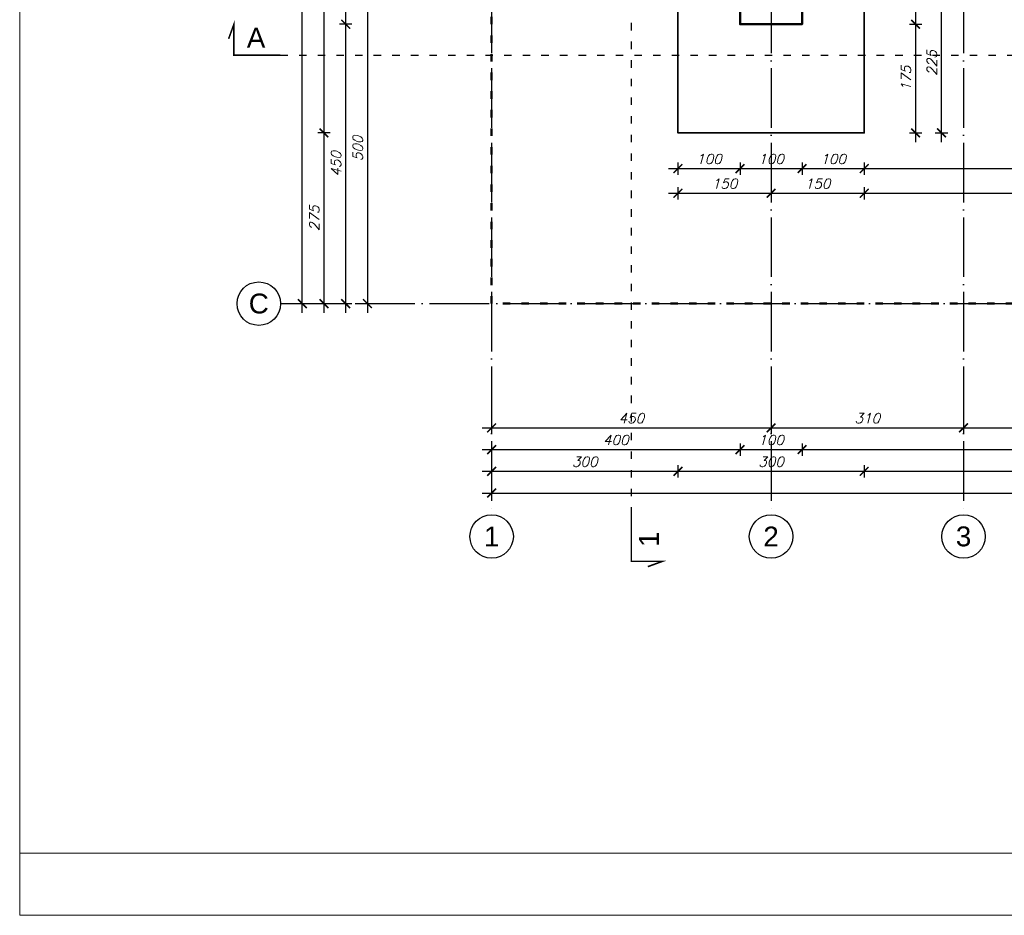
# Model space of a CAD drawing. Header units: millimetres. Extents: x 1814 to 94182, y 11562 to 49454.
# Tile 27 of 143: x 8796 to 10382, y 16813 to 18255. Entities that reach past the tile are written whole.
import ezdxf

# ---------------------------------------------------------------- set-up
doc = ezdxf.new("R2010")
doc.units = ezdxf.units.MM
doc.linetypes.add('ACAD_ISO03W100', pattern=[30, 12, -18])
doc.linetypes.add('ACAD_ISO04W100', pattern=[30, 24, -3, 0, -3])
for name, color, linetype in [('odnośnik', 140, 'Continuous'), ('opis', 50, 'Continuous'), ('osie', 40, 'ACAD_ISO04W100')]:
    doc.layers.add(name, color=color, linetype=linetype)
doc.layers.add('pomoc', color=210, linetype='Continuous', lineweight=9, plot=False)
for name, color, linetype, lineweight in [('ramka', 84, 'Continuous', 15), ('widok 0.35', 22, 'Continuous', 35), ('wymiar', 135, 'Continuous', 9), ('ściany', 7, 'Continuous', 50)]:
    doc.layers.add(name, color=color, linetype=linetype, lineweight=lineweight)
doc.styles.add('Opisowy', font='arial.ttf')
doc.styles.add('WYMIARY', font='simplex.shx', dxfattribs={"oblique": 15})
doc.dimstyles.new('1-100', dxfattribs={"dimscale": 100, "dimtxt": 0.16, "dimasz": 0.2, "dimexe": 0.1, "dimexo": 0.1, "dimgap": 0.075, "dimtad": 1, "dimrnd": 0.01, "dimzin": 9, "dimtxsty": 'WYMIARY', "dimblk": 'ARCHTICK', "dimcen": 0.2, "dimdle": 0.15, "dimadec": 1, "dimazin": 1, "dimtfac": 1, "dimtix": 1, "dimtmove": 2, "dimatfit": 3, "dimldrblk": 'ARCHTICK', "dimfxl": 0, "dimarcsym": 0})

# ---------------------------------------------------------------- blocks, each defined once
blk = doc.blocks.new('_ARCHTICK')
at = {"color": 0, "linetype": 'ByBlock', "lineweight": -2}
blk.add_solid([(0.398, 0.309), (0.309, 0.398), (-0.309, -0.398), (-0.398, -0.309)], dxfattribs=at)
blk = doc.blocks.new('*D1792')
at = {"layer": 'Defpoints', "color": 0}
for p in [(9556.3, 18298.1), (9356.3, 17798.1), (9556.3, 17798.1)]:
    blk.add_point(p, dxfattribs=at)
at = {"layer": 'wymiar', "color": 0, "lineweight": -2}
for p, q in [((9366.3, 18298.1), (9346.3, 18298.1)), ((9356.3, 18313.1), (9356.3, 17783.1)), ((9366.3, 17798.1), (9346.3, 17798.1))]:
    blk.add_line(p, q, dxfattribs=at)
at = {"layer": 'wymiar', "color": 0, "lineweight": -2, "xscale": 20, "yscale": 20, "zscale": 20}
for p, rotation in [((9356.3, 18298.1), 90), ((9356.3, 17798.1), 270)]:
    blk.add_blockref('_ARCHTICK', p, dxfattribs=dict(at, rotation=rotation))
at = {"layer": 'wymiar', "color": 0, "insert": (9340.8, 18048.1), "char_height": 16, "attachment_point": 5, "rotation": 90, "style": 'WYMIARY'}
blk.add_mtext('500', dxfattribs=at)
blk = doc.blocks.new('*D1793')
at = {"layer": 'Defpoints', "color": 0}
for p in [(9321.3, 18248.1), (9956.3, 18248.1), (9556.3, 17798.1)]:
    blk.add_point(p, dxfattribs=at)
at = {"layer": 'wymiar', "color": 0, "lineweight": -2}
for p, q in [((9321.3, 17783.1), (9321.3, 18263.1)), ((9331.3, 18248.1), (9311.3, 18248.1)), ((9331.3, 17798.1), (9311.3, 17798.1))]:
    blk.add_line(p, q, dxfattribs=at)
at = {"layer": 'wymiar', "color": 0, "lineweight": -2, "xscale": 20, "yscale": 20, "zscale": 20}
for p, rotation in [((9321.3, 18248.1), 90), ((9321.3, 17798.1), 270)]:
    blk.add_blockref('_ARCHTICK', p, dxfattribs=dict(at, rotation=rotation))
at = {"layer": 'wymiar', "color": 0, "insert": (9305.8, 18023.1), "char_height": 16, "attachment_point": 5, "rotation": 90, "style": 'WYMIARY'}
blk.add_mtext('450', dxfattribs=at)
blk = doc.blocks.new('*D1794')
at = {"layer": 'Defpoints', "color": 0}
for p in [(9321.3, 18348.1), (9956.3, 18348.1), (9956.3, 18248.1)]:
    blk.add_point(p, dxfattribs=at)
at = {"layer": 'wymiar', "color": 0, "lineweight": -2}
for p, q in [((9321.3, 18233.1), (9321.3, 18363.1)), ((9331.3, 18348.1), (9311.3, 18348.1)), ((9331.3, 18248.1), (9311.3, 18248.1))]:
    blk.add_line(p, q, dxfattribs=at)
at = {"layer": 'wymiar', "color": 0, "lineweight": -2, "xscale": 20, "yscale": 20, "zscale": 20}
for p, rotation in [((9321.3, 18348.1), 90), ((9321.3, 18248.1), 270)]:
    blk.add_blockref('_ARCHTICK', p, dxfattribs=dict(at, rotation=rotation))
at = {"layer": 'wymiar', "color": 0, "insert": (9305.8, 18298.1), "char_height": 16, "attachment_point": 5, "rotation": 90, "style": 'WYMIARY'}
blk.add_mtext('100', dxfattribs=at)
blk = doc.blocks.new('*D1797')
at = {"layer": 'Defpoints', "color": 0}
for p in [(9856.3, 18523.1), (9286.3, 18073.1), (9856.3, 18073.1)]:
    blk.add_point(p, dxfattribs=at)
at = {"layer": 'wymiar', "color": 0, "lineweight": -2}
for p, q in [((9286.3, 18538.1), (9286.3, 18058.1)), ((9296.3, 18523.1), (9276.3, 18523.1)), ((9296.3, 18073.1), (9276.3, 18073.1))]:
    blk.add_line(p, q, dxfattribs=at)
at = {"layer": 'wymiar', "color": 0, "lineweight": -2, "xscale": 20, "yscale": 20, "zscale": 20}
for p, rotation in [((9286.3, 18523.1), 90), ((9286.3, 18073.1), 270)]:
    blk.add_blockref('_ARCHTICK', p, dxfattribs=dict(at, rotation=rotation))
at = {"layer": 'wymiar', "color": 0, "insert": (9270.8, 18298.1), "char_height": 16, "attachment_point": 5, "rotation": 90, "style": 'WYMIARY'}
blk.add_mtext('450', dxfattribs=at)
blk = doc.blocks.new('*D1798')
at = {"layer": 'Defpoints', "color": 0}
for p in [(9856.3, 18073.1), (9286.3, 17798.1), (9556.3, 17798.1)]:
    blk.add_point(p, dxfattribs=at)
at = {"layer": 'wymiar', "color": 0, "lineweight": -2}
for p, q in [((9286.3, 18088.1), (9286.3, 17783.1)), ((9296.3, 18073.1), (9276.3, 18073.1)), ((9296.3, 17798.1), (9276.3, 17798.1))]:
    blk.add_line(p, q, dxfattribs=at)
at = {"layer": 'wymiar', "color": 0, "lineweight": -2, "xscale": 20, "yscale": 20, "zscale": 20}
for p, rotation in [((9286.3, 18073.1), 90), ((9286.3, 17798.1), 270)]:
    blk.add_blockref('_ARCHTICK', p, dxfattribs=dict(at, rotation=rotation))
at = {"layer": 'wymiar', "color": 0, "insert": (9270.8, 17935.6), "char_height": 16, "attachment_point": 5, "rotation": 90, "style": 'WYMIARY'}
blk.add_mtext('275', dxfattribs=at)
blk = doc.blocks.new('*D1799')
at = {"layer": 'Defpoints', "color": 0}
for p in [(9251.3, 18798.1), (9556.3, 18798.1), (9556.3, 17798.1)]:
    blk.add_point(p, dxfattribs=at)
at = {"layer": 'wymiar', "color": 0, "lineweight": -2}
for p, q in [((9251.3, 17783.1), (9251.3, 18813.1)), ((9261.3, 18798.1), (9241.3, 18798.1)), ((9261.3, 17798.1), (9241.3, 17798.1))]:
    blk.add_line(p, q, dxfattribs=at)
at = {"layer": 'wymiar', "color": 0, "lineweight": -2, "xscale": 20, "yscale": 20, "zscale": 20}
for p, rotation in [((9251.3, 18798.1), 90), ((9251.3, 17798.1), 270)]:
    blk.add_blockref('_ARCHTICK', p, dxfattribs=dict(at, rotation=rotation))
at = {"layer": 'wymiar', "color": 0, "insert": (9235.8, 18298.1), "char_height": 16, "attachment_point": 5, "rotation": 90, "style": 'WYMIARY'}
blk.add_mtext('1000', dxfattribs=at)
blk = doc.blocks.new('*D1814')
at = {"layer": 'Defpoints', "color": 0}
for p in [(9556.3, 17798.1), (10006.3, 17798.1), (10006.3, 17598.1)]:
    blk.add_point(p, dxfattribs=at)
at = {"layer": 'wymiar', "color": 0, "lineweight": -2}
for p, q in [((9556.3, 17608.1), (9556.3, 17588.1)), ((10006.3, 17608.1), (10006.3, 17588.1)), ((9541.3, 17598.1), (10021.3, 17598.1))]:
    blk.add_line(p, q, dxfattribs=at)
at = {"layer": 'wymiar', "color": 0, "lineweight": -2, "xscale": 20, "yscale": 20, "zscale": 20, "rotation": 180}
blk.add_blockref('_ARCHTICK', (9556.3, 17598.1), dxfattribs=at)
at = {"layer": 'wymiar', "color": 0, "lineweight": -2, "xscale": 20, "yscale": 20, "zscale": 20}
blk.add_blockref('_ARCHTICK', (10006.3, 17598.1), dxfattribs=at)
at = {"layer": 'wymiar', "color": 0, "insert": (9781.3, 17613.6), "char_height": 16, "attachment_point": 5, "style": 'WYMIARY'}
blk.add_mtext('450', dxfattribs=at)
blk = doc.blocks.new('*D1815')
at = {"layer": 'Defpoints', "color": 0}
for p in [(10006.3, 17798.1), (10316.3, 17798.1), (10316.3, 17598.1)]:
    blk.add_point(p, dxfattribs=at)
at = {"layer": 'wymiar', "color": 0, "lineweight": -2}
for p, q in [((10006.3, 17608.1), (10006.3, 17588.1)), ((10316.3, 17608.1), (10316.3, 17588.1)), ((9991.3, 17598.1), (10331.3, 17598.1))]:
    blk.add_line(p, q, dxfattribs=at)
at = {"layer": 'wymiar', "color": 0, "lineweight": -2, "xscale": 20, "yscale": 20, "zscale": 20, "rotation": 180}
blk.add_blockref('_ARCHTICK', (10006.3, 17598.1), dxfattribs=at)
at = {"layer": 'wymiar', "color": 0, "lineweight": -2, "xscale": 20, "yscale": 20, "zscale": 20}
blk.add_blockref('_ARCHTICK', (10316.3, 17598.1), dxfattribs=at)
at = {"layer": 'wymiar', "color": 0, "insert": (10161.3, 17613.6), "char_height": 16, "attachment_point": 5, "style": 'WYMIARY'}
blk.add_mtext('310', dxfattribs=at)
blk = doc.blocks.new('*D1817')
at = {"layer": 'Defpoints', "color": 0}
for p in [(9956.3, 18248.1), (9556.3, 17798.1), (9956.3, 17563.1)]:
    blk.add_point(p, dxfattribs=at)
at = {"layer": 'wymiar', "color": 0, "lineweight": -2}
for p, q in [((9556.3, 17573.1), (9556.3, 17553.1)), ((9956.3, 17573.1), (9956.3, 17553.1)), ((9541.3, 17563.1), (9971.3, 17563.1))]:
    blk.add_line(p, q, dxfattribs=at)
at = {"layer": 'wymiar', "color": 0, "lineweight": -2, "xscale": 20, "yscale": 20, "zscale": 20, "rotation": 180}
blk.add_blockref('_ARCHTICK', (9556.3, 17563.1), dxfattribs=at)
at = {"layer": 'wymiar', "color": 0, "lineweight": -2, "xscale": 20, "yscale": 20, "zscale": 20}
blk.add_blockref('_ARCHTICK', (9956.3, 17563.1), dxfattribs=at)
at = {"layer": 'wymiar', "color": 0, "insert": (9756.3, 17578.6), "char_height": 16, "attachment_point": 5, "style": 'WYMIARY'}
blk.add_mtext('400', dxfattribs=at)
blk = doc.blocks.new('*D1809')
at = {"layer": 'Defpoints', "color": 0}
for p in [(9956.3, 18248.1), (10056.3, 18248.1), (10056.3, 17563.1)]:
    blk.add_point(p, dxfattribs=at)
at = {"layer": 'wymiar', "color": 0, "lineweight": -2}
for p, q in [((9956.3, 17573.1), (9956.3, 17553.1)), ((10056.3, 17573.1), (10056.3, 17553.1)), ((9941.3, 17563.1), (10071.3, 17563.1))]:
    blk.add_line(p, q, dxfattribs=at)
at = {"layer": 'wymiar', "color": 0, "lineweight": -2, "xscale": 20, "yscale": 20, "zscale": 20, "rotation": 180}
blk.add_blockref('_ARCHTICK', (9956.3, 17563.1), dxfattribs=at)
at = {"layer": 'wymiar', "color": 0, "lineweight": -2, "xscale": 20, "yscale": 20, "zscale": 20}
blk.add_blockref('_ARCHTICK', (10056.3, 17563.1), dxfattribs=at)
at = {"layer": 'wymiar', "color": 0, "insert": (10006.3, 17578.6), "char_height": 16, "attachment_point": 5, "style": 'WYMIARY'}
blk.add_mtext('100', dxfattribs=at)
blk = doc.blocks.new('*D1810')
at = {"layer": 'Defpoints', "color": 0}
for p in [(10056.3, 18248.1), (10886.3, 18248.1), (10886.3, 17563.1)]:
    blk.add_point(p, dxfattribs=at)
at = {"layer": 'wymiar', "color": 0, "lineweight": -2}
for p, q in [((10056.3, 17573.1), (10056.3, 17553.1)), ((10886.3, 17573.1), (10886.3, 17553.1)), ((10041.3, 17563.1), (10901.3, 17563.1))]:
    blk.add_line(p, q, dxfattribs=at)
at = {"layer": 'wymiar', "color": 0, "lineweight": -2, "xscale": 20, "yscale": 20, "zscale": 20, "rotation": 180}
blk.add_blockref('_ARCHTICK', (10056.3, 17563.1), dxfattribs=at)
at = {"layer": 'wymiar', "color": 0, "lineweight": -2, "xscale": 20, "yscale": 20, "zscale": 20}
blk.add_blockref('_ARCHTICK', (10886.3, 17563.1), dxfattribs=at)
at = {"layer": 'wymiar', "color": 0, "insert": (10471.3, 17578.6), "char_height": 16, "attachment_point": 5, "style": 'WYMIARY'}
blk.add_mtext('830', dxfattribs=at)
blk = doc.blocks.new('*D1818')
at = {"layer": 'Defpoints', "color": 0}
for p in [(9856.3, 18073.1), (9556.3, 17798.1), (9856.3, 17528.1)]:
    blk.add_point(p, dxfattribs=at)
at = {"layer": 'wymiar', "color": 0, "lineweight": -2}
for p, q in [((9556.3, 17538.1), (9556.3, 17518.1)), ((9856.3, 17538.1), (9856.3, 17518.1)), ((9541.3, 17528.1), (9871.3, 17528.1))]:
    blk.add_line(p, q, dxfattribs=at)
at = {"layer": 'wymiar', "color": 0, "lineweight": -2, "xscale": 20, "yscale": 20, "zscale": 20, "rotation": 180}
blk.add_blockref('_ARCHTICK', (9556.3, 17528.1), dxfattribs=at)
at = {"layer": 'wymiar', "color": 0, "lineweight": -2, "xscale": 20, "yscale": 20, "zscale": 20}
blk.add_blockref('_ARCHTICK', (9856.3, 17528.1), dxfattribs=at)
at = {"layer": 'wymiar', "color": 0, "insert": (9706.3, 17543.6), "char_height": 16, "attachment_point": 5, "style": 'WYMIARY'}
blk.add_mtext('300', dxfattribs=at)
blk = doc.blocks.new('*D1819')
at = {"layer": 'Defpoints', "color": 0}
for p in [(9856.3, 18073.1), (10156.3, 18073.1), (10156.3, 17528.1)]:
    blk.add_point(p, dxfattribs=at)
at = {"layer": 'wymiar', "color": 0, "lineweight": -2}
for p, q in [((9856.3, 17538.1), (9856.3, 17518.1)), ((10156.3, 17538.1), (10156.3, 17518.1)), ((9841.3, 17528.1), (10171.3, 17528.1))]:
    blk.add_line(p, q, dxfattribs=at)
at = {"layer": 'wymiar', "color": 0, "lineweight": -2, "xscale": 20, "yscale": 20, "zscale": 20, "rotation": 180}
blk.add_blockref('_ARCHTICK', (9856.3, 17528.1), dxfattribs=at)
at = {"layer": 'wymiar', "color": 0, "lineweight": -2, "xscale": 20, "yscale": 20, "zscale": 20}
blk.add_blockref('_ARCHTICK', (10156.3, 17528.1), dxfattribs=at)
at = {"layer": 'wymiar', "color": 0, "insert": (10006.3, 17543.6), "char_height": 16, "attachment_point": 5, "style": 'WYMIARY'}
blk.add_mtext('300', dxfattribs=at)
blk = doc.blocks.new('*D1820')
at = {"layer": 'Defpoints', "color": 0}
for p in [(10156.3, 18073.1), (10786.3, 18073.1), (10786.3, 17528.1)]:
    blk.add_point(p, dxfattribs=at)
at = {"layer": 'wymiar', "color": 0, "lineweight": -2}
for p, q in [((10156.3, 17538.1), (10156.3, 17518.1)), ((10786.3, 17538.1), (10786.3, 17518.1)), ((10141.3, 17528.1), (10801.3, 17528.1))]:
    blk.add_line(p, q, dxfattribs=at)
at = {"layer": 'wymiar', "color": 0, "lineweight": -2, "xscale": 20, "yscale": 20, "zscale": 20, "rotation": 180}
blk.add_blockref('_ARCHTICK', (10156.3, 17528.1), dxfattribs=at)
at = {"layer": 'wymiar', "color": 0, "lineweight": -2, "xscale": 20, "yscale": 20, "zscale": 20}
blk.add_blockref('_ARCHTICK', (10786.3, 17528.1), dxfattribs=at)
at = {"layer": 'wymiar', "color": 0, "insert": (10471.3, 17543.6), "char_height": 16, "attachment_point": 5, "style": 'WYMIARY'}
blk.add_mtext('630', dxfattribs=at)
blk = doc.blocks.new('*D1813')
at = {"layer": 'Defpoints', "color": 0}
for p in [(9556.3, 17798.1), (11386.3, 17798.1), (11386.3, 17493.1)]:
    blk.add_point(p, dxfattribs=at)
at = {"layer": 'wymiar', "color": 0, "lineweight": -2}
for p, q in [((9541.3, 17493.1), (11401.3, 17493.1)), ((9556.3, 17503.1), (9556.3, 17483.1)), ((11386.3, 17503.1), (11386.3, 17483.1))]:
    blk.add_line(p, q, dxfattribs=at)
at = {"layer": 'wymiar', "color": 0, "lineweight": -2, "xscale": 20, "yscale": 20, "zscale": 20, "rotation": 180}
blk.add_blockref('_ARCHTICK', (9556.3, 17493.1), dxfattribs=at)
at = {"layer": 'wymiar', "color": 0, "lineweight": -2, "xscale": 20, "yscale": 20, "zscale": 20}
blk.add_blockref('_ARCHTICK', (11386.3, 17493.1), dxfattribs=at)
at = {"layer": 'wymiar', "color": 0, "insert": (10471.3, 17508.6), "char_height": 16, "attachment_point": 5, "style": 'WYMIARY'}
blk.add_mtext('1830', dxfattribs=at)
blk = doc.blocks.new('*D1823')
at = {"layer": 'Defpoints', "color": 0}
for p in [(9956.3, 18248.1), (9856.3, 18073.1), (9956.3, 18015.6)]:
    blk.add_point(p, dxfattribs=at)
at = {"layer": 'wymiar', "color": 0, "lineweight": -2}
for p, q in [((9841.3, 18015.6), (9971.3, 18015.6)), ((9856.3, 18025.6), (9856.3, 18005.6)), ((9956.3, 18025.6), (9956.3, 18005.6))]:
    blk.add_line(p, q, dxfattribs=at)
at = {"layer": 'wymiar', "color": 0, "lineweight": -2, "xscale": 20, "yscale": 20, "zscale": 20, "rotation": 180}
blk.add_blockref('_ARCHTICK', (9856.3, 18015.6), dxfattribs=at)
at = {"layer": 'wymiar', "color": 0, "lineweight": -2, "xscale": 20, "yscale": 20, "zscale": 20}
blk.add_blockref('_ARCHTICK', (9956.3, 18015.6), dxfattribs=at)
at = {"layer": 'wymiar', "color": 0, "insert": (9906.3, 18031.1), "char_height": 16, "attachment_point": 5, "style": 'WYMIARY'}
blk.add_mtext('100', dxfattribs=at)
blk = doc.blocks.new('*D1824')
at = {"layer": 'Defpoints', "color": 0}
for p in [(9956.3, 18248.1), (10056.3, 18248.1), (10056.3, 18015.6)]:
    blk.add_point(p, dxfattribs=at)
at = {"layer": 'wymiar', "color": 0, "lineweight": -2}
for p, q in [((9941.3, 18015.6), (10071.3, 18015.6)), ((9956.3, 18025.6), (9956.3, 18005.6)), ((10056.3, 18025.6), (10056.3, 18005.6))]:
    blk.add_line(p, q, dxfattribs=at)
at = {"layer": 'wymiar', "color": 0, "lineweight": -2, "xscale": 20, "yscale": 20, "zscale": 20, "rotation": 180}
blk.add_blockref('_ARCHTICK', (9956.3, 18015.6), dxfattribs=at)
at = {"layer": 'wymiar', "color": 0, "lineweight": -2, "xscale": 20, "yscale": 20, "zscale": 20}
blk.add_blockref('_ARCHTICK', (10056.3, 18015.6), dxfattribs=at)
at = {"layer": 'wymiar', "color": 0, "insert": (10006.3, 18031.1), "char_height": 16, "attachment_point": 5, "style": 'WYMIARY'}
blk.add_mtext('100', dxfattribs=at)
blk = doc.blocks.new('*D1825')
at = {"layer": 'Defpoints', "color": 0}
for p in [(10056.3, 18248.1), (10156.3, 18073.1), (10156.3, 18015.6)]:
    blk.add_point(p, dxfattribs=at)
at = {"layer": 'wymiar', "color": 0, "lineweight": -2}
for p, q in [((10041.3, 18015.6), (10171.3, 18015.6)), ((10056.3, 18025.6), (10056.3, 18005.6)), ((10156.3, 18025.6), (10156.3, 18005.6))]:
    blk.add_line(p, q, dxfattribs=at)
at = {"layer": 'wymiar', "color": 0, "lineweight": -2, "xscale": 20, "yscale": 20, "zscale": 20, "rotation": 180}
blk.add_blockref('_ARCHTICK', (10056.3, 18015.6), dxfattribs=at)
at = {"layer": 'wymiar', "color": 0, "lineweight": -2, "xscale": 20, "yscale": 20, "zscale": 20}
blk.add_blockref('_ARCHTICK', (10156.3, 18015.6), dxfattribs=at)
at = {"layer": 'wymiar', "color": 0, "insert": (10106.3, 18031.1), "char_height": 16, "attachment_point": 5, "style": 'WYMIARY'}
blk.add_mtext('100', dxfattribs=at)
blk = doc.blocks.new('*D1826')
at = {"layer": 'Defpoints', "color": 0}
for p in [(10156.3, 18073.1), (10786.3, 18073.1), (10786.3, 18015.6)]:
    blk.add_point(p, dxfattribs=at)
at = {"layer": 'wymiar', "color": 0, "lineweight": -2}
for p, q in [((10141.3, 18015.6), (10801.3, 18015.6)), ((10156.3, 18025.6), (10156.3, 18005.6)), ((10786.3, 18025.6), (10786.3, 18005.6))]:
    blk.add_line(p, q, dxfattribs=at)
at = {"layer": 'wymiar', "color": 0, "lineweight": -2, "xscale": 20, "yscale": 20, "zscale": 20, "rotation": 180}
blk.add_blockref('_ARCHTICK', (10156.3, 18015.6), dxfattribs=at)
at = {"layer": 'wymiar', "color": 0, "lineweight": -2, "xscale": 20, "yscale": 20, "zscale": 20}
blk.add_blockref('_ARCHTICK', (10786.3, 18015.6), dxfattribs=at)
at = {"layer": 'wymiar', "color": 0, "insert": (10471.3, 18031.1), "char_height": 16, "attachment_point": 5, "style": 'WYMIARY'}
blk.add_mtext('630', dxfattribs=at)
blk = doc.blocks.new('*D1830')
at = {"layer": 'Defpoints', "color": 0}
for p in [(9856.3, 18073.1), (10006.3, 18073.1), (10006.3, 17975.9)]:
    blk.add_point(p, dxfattribs=at)
at = {"layer": 'wymiar', "color": 0, "lineweight": -2}
for p, q in [((9856.3, 17985.9), (9856.3, 17965.9)), ((10006.3, 17985.9), (10006.3, 17965.9)), ((9841.3, 17975.9), (10021.3, 17975.9))]:
    blk.add_line(p, q, dxfattribs=at)
at = {"layer": 'wymiar', "color": 0, "lineweight": -2, "xscale": 20, "yscale": 20, "zscale": 20, "rotation": 180}
blk.add_blockref('_ARCHTICK', (9856.3, 17975.9), dxfattribs=at)
at = {"layer": 'wymiar', "color": 0, "lineweight": -2, "xscale": 20, "yscale": 20, "zscale": 20}
blk.add_blockref('_ARCHTICK', (10006.3, 17975.9), dxfattribs=at)
at = {"layer": 'wymiar', "color": 0, "insert": (9931.3, 17991.4), "char_height": 16, "attachment_point": 5, "style": 'WYMIARY'}
blk.add_mtext('150', dxfattribs=at)
blk = doc.blocks.new('*D1831')
at = {"layer": 'Defpoints', "color": 0}
for p in [(10006.3, 18073.1), (10156.3, 18073.1), (10156.3, 17975.9)]:
    blk.add_point(p, dxfattribs=at)
at = {"layer": 'wymiar', "color": 0, "lineweight": -2}
for p, q in [((10006.3, 17985.9), (10006.3, 17965.9)), ((10156.3, 17985.9), (10156.3, 17965.9)), ((9991.3, 17975.9), (10171.3, 17975.9))]:
    blk.add_line(p, q, dxfattribs=at)
at = {"layer": 'wymiar', "color": 0, "lineweight": -2, "xscale": 20, "yscale": 20, "zscale": 20, "rotation": 180}
blk.add_blockref('_ARCHTICK', (10006.3, 17975.9), dxfattribs=at)
at = {"layer": 'wymiar', "color": 0, "lineweight": -2, "xscale": 20, "yscale": 20, "zscale": 20}
blk.add_blockref('_ARCHTICK', (10156.3, 17975.9), dxfattribs=at)
at = {"layer": 'wymiar', "color": 0, "insert": (10081.3, 17991.4), "char_height": 16, "attachment_point": 5, "style": 'WYMIARY'}
blk.add_mtext('150', dxfattribs=at)
blk = doc.blocks.new('*D1832')
at = {"layer": 'Defpoints', "color": 0}
for p in [(10156.3, 18073.1), (10786.3, 18073.1), (10786.3, 17975.9)]:
    blk.add_point(p, dxfattribs=at)
at = {"layer": 'wymiar', "color": 0, "lineweight": -2}
for p, q in [((10156.3, 17985.9), (10156.3, 17965.9)), ((10786.3, 17985.9), (10786.3, 17965.9)), ((10141.3, 17975.9), (10801.3, 17975.9))]:
    blk.add_line(p, q, dxfattribs=at)
at = {"layer": 'wymiar', "color": 0, "lineweight": -2, "xscale": 20, "yscale": 20, "zscale": 20, "rotation": 180}
blk.add_blockref('_ARCHTICK', (10156.3, 17975.9), dxfattribs=at)
at = {"layer": 'wymiar', "color": 0, "lineweight": -2, "xscale": 20, "yscale": 20, "zscale": 20}
blk.add_blockref('_ARCHTICK', (10786.3, 17975.9), dxfattribs=at)
at = {"layer": 'wymiar', "color": 0, "insert": (10471.3, 17991.4), "char_height": 16, "attachment_point": 5, "style": 'WYMIARY'}
blk.add_mtext('630', dxfattribs=at)
blk = doc.blocks.new('*D1836')
at = {"layer": 'Defpoints', "color": 0}
for p in [(10056.3, 18348.1), (10056.3, 18248.1), (10239.1, 18248.1)]:
    blk.add_point(p, dxfattribs=at)
at = {"layer": 'wymiar', "color": 0, "lineweight": -2}
for p, q in [((10239.1, 18363.1), (10239.1, 18233.1)), ((10229.1, 18348.1), (10249.1, 18348.1)), ((10229.1, 18248.1), (10249.1, 18248.1))]:
    blk.add_line(p, q, dxfattribs=at)
at = {"layer": 'wymiar', "color": 0, "lineweight": -2, "xscale": 20, "yscale": 20, "zscale": 20}
for p, rotation in [((10239.1, 18348.1), 90), ((10239.1, 18248.1), 270)]:
    blk.add_blockref('_ARCHTICK', p, dxfattribs=dict(at, rotation=rotation))
at = {"layer": 'wymiar', "color": 0, "insert": (10223.6, 18298.1), "char_height": 16, "attachment_point": 5, "rotation": 90, "style": 'WYMIARY'}
blk.add_mtext('100', dxfattribs=at)
blk = doc.blocks.new('*D1837')
at = {"layer": 'Defpoints', "color": 0}
for p in [(10056.3, 18248.1), (10156.3, 18073.1), (10239.1, 18073.1)]:
    blk.add_point(p, dxfattribs=at)
at = {"layer": 'wymiar', "color": 0, "lineweight": -2}
for p, q in [((10239.1, 18263.1), (10239.1, 18058.1)), ((10229.1, 18248.1), (10249.1, 18248.1)), ((10229.1, 18073.1), (10249.1, 18073.1))]:
    blk.add_line(p, q, dxfattribs=at)
at = {"layer": 'wymiar', "color": 0, "lineweight": -2, "xscale": 20, "yscale": 20, "zscale": 20}
for p, rotation in [((10239.1, 18248.1), 90), ((10239.1, 18073.1), 270)]:
    blk.add_blockref('_ARCHTICK', p, dxfattribs=dict(at, rotation=rotation))
at = {"layer": 'wymiar', "color": 0, "insert": (10223.6, 18160.6), "char_height": 16, "attachment_point": 5, "rotation": 90, "style": 'WYMIARY'}
blk.add_mtext('175', dxfattribs=at)
blk = doc.blocks.new('*D1838')
at = {"layer": 'Defpoints', "color": 0}
for p in [(10156.3, 18298.1), (10280.8, 18298.1), (10156.3, 18073.1)]:
    blk.add_point(p, dxfattribs=at)
at = {"layer": 'wymiar', "color": 0, "lineweight": -2}
for p, q in [((10270.8, 18298.1), (10290.8, 18298.1)), ((10280.8, 18058.1), (10280.8, 18313.1)), ((10270.8, 18073.1), (10290.8, 18073.1))]:
    blk.add_line(p, q, dxfattribs=at)
at = {"layer": 'wymiar', "color": 0, "lineweight": -2, "xscale": 20, "yscale": 20, "zscale": 20}
for p, rotation in [((10280.8, 18298.1), 90), ((10280.8, 18073.1), 270)]:
    blk.add_blockref('_ARCHTICK', p, dxfattribs=dict(at, rotation=rotation))
at = {"layer": 'wymiar', "color": 0, "insert": (10265.3, 18185.6), "char_height": 16, "attachment_point": 5, "rotation": 90, "style": 'WYMIARY'}
blk.add_mtext('225', dxfattribs=at)
blk = doc.blocks.new('*D1908')
at = {"layer": 'Defpoints', "color": 0}
for p in [(10316.3, 17798.1), (10626.3, 17798.1), (10626.3, 17598.1)]:
    blk.add_point(p, dxfattribs=at)
at = {"layer": 'wymiar', "color": 0, "lineweight": -2}
for p, q in [((10316.3, 17608.1), (10316.3, 17588.1)), ((10626.3, 17608.1), (10626.3, 17588.1)), ((10301.3, 17598.1), (10641.3, 17598.1))]:
    blk.add_line(p, q, dxfattribs=at)
at = {"layer": 'wymiar', "color": 0, "lineweight": -2, "xscale": 20, "yscale": 20, "zscale": 20, "rotation": 180}
blk.add_blockref('_ARCHTICK', (10316.3, 17598.1), dxfattribs=at)
at = {"layer": 'wymiar', "color": 0, "lineweight": -2, "xscale": 20, "yscale": 20, "zscale": 20}
blk.add_blockref('_ARCHTICK', (10626.3, 17598.1), dxfattribs=at)
at = {"layer": 'wymiar', "color": 0, "insert": (10471.3, 17613.6), "char_height": 16, "attachment_point": 5, "style": 'WYMIARY'}
blk.add_mtext('310', dxfattribs=at)

msp = doc.modelspace()

# ---------------------------------------------------------------- linework, layer by layer
at = {"layer": 'odnośnik', "linetype": 'ACAD_ISO03W100'}
for p, q in [((9781.286, 17458.122), (9781.286, 19138.122)), ((9216.286, 18198.122), (11726.286, 18198.122))]:
    msp.add_line(p, q, dxfattribs=at)
at = {"layer": 'odnośnik', "const_width": 2.5}
for points in [[(9216.286, 18198.122), (9141.286, 18198.122), (9141.286, 18248.122), (9132.735, 18224.629)], [(9781.286, 17458.122), (9781.286, 17383.122), (9831.286, 17383.122), (9807.793, 17374.571)]]:
    msp.add_lwpolyline(points, dxfattribs=at)
at = {"layer": 'odnośnik'}
for centre in [(9181.286, 17798.122), (9556.286, 17423.122), (10006.286, 17423.122), (10316.286, 17423.122)]:
    msp.add_circle(centre, 35, dxfattribs=at)
at = {"layer": 'osie', "ltscale": 4}
for p, q in [((9556.286, 19138.122), (9556.286, 17458.122)), ((10006.286, 19138.122), (10006.286, 17458.122)), ((10316.286, 19138.122), (10316.286, 17458.122)), ((9216.286, 17798.122), (11726.286, 17798.122))]:
    msp.add_line(p, q, dxfattribs=at)
at = {"layer": 'pomoc'}
msp.add_lwpolyline([(8796.286, 19783.122), (12996.286, 19783.122), (12996.286, 16813.122), (8796.286, 16813.122)], close=True, dxfattribs=at)
at = {"layer": 'ramka', "linetype": 'Continuous'}
msp.add_line((12896.286, 16913.122), (8796.286, 16913.122), dxfattribs=at)
at = {"layer": 'widok 0.35'}
msp.add_lwpolyline([(9856.286, 18523.122), (10156.286, 18523.122), (10156.286, 18073.122), (9856.286, 18073.122)], close=True, dxfattribs=at)
at = {"layer": 'ściany', "linetype": 'ACAD_ISO03W100'}
msp.add_lwpolyline([(9556.286, 18798.122), (11386.286, 18798.122), (11386.286, 17798.122), (9556.286, 17798.122)], close=True, dxfattribs=at)
at = {"layer": 'ściany'}
msp.add_lwpolyline([(9956.286, 18348.122), (10056.286, 18348.122), (10056.286, 18248.122), (9956.286, 18248.122)], close=True, dxfattribs=at)

# ---------------------------------------------------------------- texts
at = {"layer": 'opis', "char_height": 32, "attachment_point": 5, "style": 'Opisowy'}
for s, insert in [('A', (9176.946, 18226.398)), ('C', (9181.278, 17798.116)), ('1', (9556.278, 17423.128)), ('2', (10006.278, 17423.128)), ('3', (10316.278, 17423.116))]:
    msp.add_mtext_dynamic_manual_height_columns(s, width=69.04878, gutter_width=80, heights=[35.062], dxfattribs=dict(at, insert=insert))
at = {"layer": 'opis', "insert": (9809.562, 17418.782), "char_height": 32, "attachment_point": 5, "rotation": 90, "style": 'Opisowy'}
msp.add_mtext_dynamic_manual_height_columns('1', width=69.04878, gutter_width=80, heights=[35.062], dxfattribs=at)

# ---------------------------------------------------------------- dimensions: what is measured, and where the dimension line sits
at = {"layer": 'wymiar'}
for base, p1, p2, picture, middle in [((9251.286, 18798.122), (9556.286, 17798.122), (9556.286, 18798.122), '*D1799', (9235.786, 18298.122)), ((9286.286, 18073.122), (9856.286, 18523.122), (9856.286, 18073.122), '*D1797', (9270.786, 18298.122)), ((9321.286, 18348.122), (9956.286, 18248.122), (9956.286, 18348.122), '*D1794', (9305.786, 18298.122)), ((10239.143, 18248.122), (10056.286, 18348.122), (10056.286, 18248.122), '*D1836', (10223.643, 18298.122)), ((9356.286, 17798.122), (9556.286, 18298.122), (9556.286, 17798.122), '*D1792', (9340.786, 18048.122)), ((10280.826, 18298.122), (10156.286, 18073.122), (10156.286, 18298.122), '*D1838', (10265.326, 18185.622)), ((9321.286, 18248.122), (9556.286, 17798.122), (9956.286, 18248.122), '*D1793', (9305.786, 18023.122)), ((10239.143, 18073.122), (10056.286, 18248.122), (10156.286, 18073.122), '*D1837', (10223.643, 18160.622)), ((9286.286, 17798.122), (9856.286, 18073.122), (9556.286, 17798.122), '*D1798', (9270.786, 17935.622))]:
    dim = msp.add_linear_dim(base=base, p1=p1, p2=p2, angle=90, dimstyle='1-100', dxfattribs=at)
    dim.commit()
    dim.dimension.update_dxf_attribs({"geometry": picture, "text_midpoint": middle})
for base, p1, p2, picture, middle in [((9956.286, 17563.122), (9556.286, 17798.122), (9956.286, 18248.122), '*D1817', (9756.286, 17578.622)), ((9956.286, 18015.609), (9856.286, 18073.122), (9956.286, 18248.122), '*D1823', (9906.286, 18031.109)), ((10056.286, 17563.122), (9956.286, 18248.122), (10056.286, 18248.122), '*D1809', (10006.286, 17578.622)), ((10056.286, 18015.609), (9956.286, 18248.122), (10056.286, 18248.122), '*D1824', (10006.286, 18031.109)), ((10886.286, 17563.122), (10056.286, 18248.122), (10886.286, 18248.122), '*D1810', (10471.286, 17578.622)), ((10156.286, 18015.609), (10056.286, 18248.122), (10156.286, 18073.122), '*D1825', (10106.286, 18031.109)), ((9856.286, 17528.122), (9556.286, 17798.122), (9856.286, 18073.122), '*D1818', (9706.286, 17543.622)), ((10156.286, 17528.122), (9856.286, 18073.122), (10156.286, 18073.122), '*D1819', (10006.286, 17543.622)), ((10006.286, 17975.855), (9856.286, 18073.122), (10006.286, 18073.122), '*D1830', (9931.286, 17991.355)), ((10156.286, 17975.855), (10006.286, 18073.122), (10156.286, 18073.122), '*D1831', (10081.286, 17991.355)), ((10786.286, 17528.122), (10156.286, 18073.122), (10786.286, 18073.122), '*D1820', (10471.286, 17543.622)), ((10786.286, 18015.609), (10156.286, 18073.122), (10786.286, 18073.122), '*D1826', (10471.286, 18031.109)), ((10786.286, 17975.855), (10156.286, 18073.122), (10786.286, 18073.122), '*D1832', (10471.286, 17991.355)), ((10006.286, 17598.122), (9556.286, 17798.122), (10006.286, 17798.122), '*D1814', (9781.286, 17613.622)), ((11386.286, 17493.122), (9556.286, 17798.122), (11386.286, 17798.122), '*D1813', (10471.286, 17508.622)), ((10316.286, 17598.122), (10006.286, 17798.122), (10316.286, 17798.122), '*D1815', (10161.286, 17613.622)), ((10626.286, 17598.122), (10316.286, 17798.122), (10626.286, 17798.122), '*D1908', (10471.286, 17613.622))]:
    dim = msp.add_linear_dim(base=base, p1=p1, p2=p2, dimstyle='1-100', dxfattribs=at)
    dim.commit()
    dim.dimension.update_dxf_attribs({"geometry": picture, "text_midpoint": middle})

doc.saveas('drawing.dxf')
